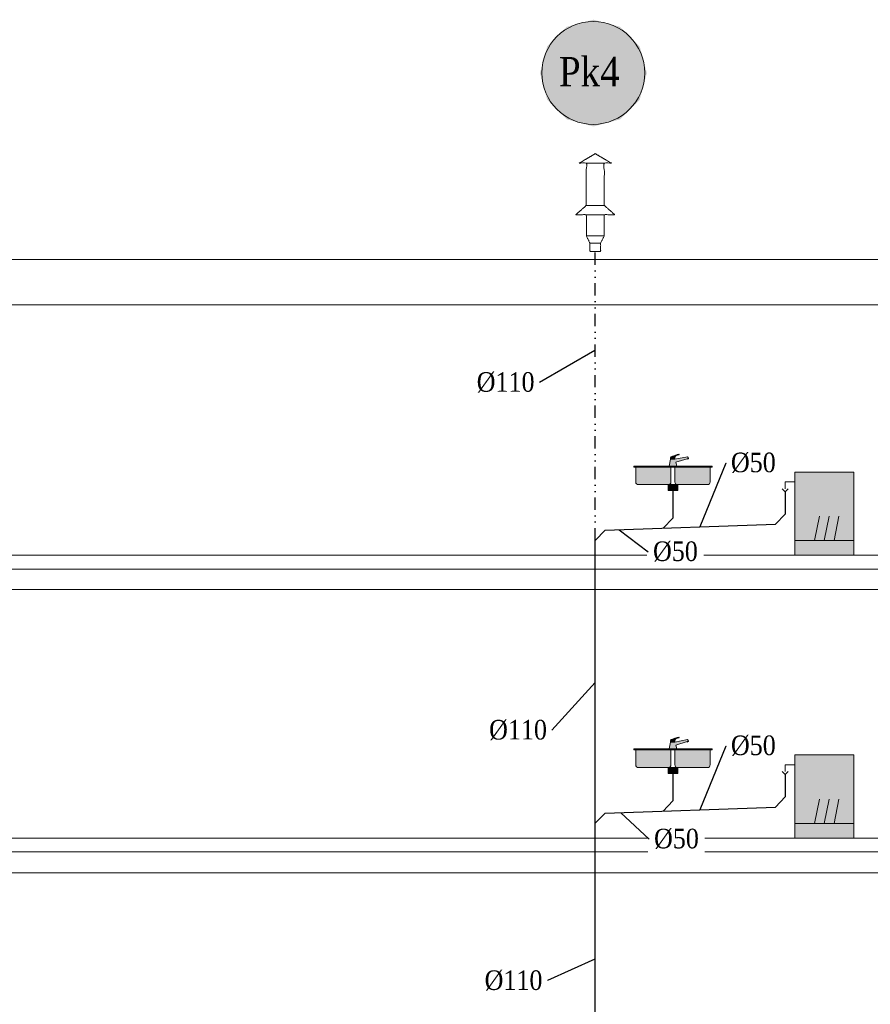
# Model space of a CAD drawing. Header units: millimetres. Extents: x 4585 to 417032, y -23455 to 16738.
# Tile 6 of 31: x 109991 to 118677, y -13429 to -3371. Entities that reach past the tile are written whole.
import ezdxf
from ezdxf import colors
from ezdxf.entities.mleader import LeaderData, LeaderLine
from ezdxf.enums import TextEntityAlignment as Align
from ezdxf.math import Vec2, Vec3

# ---------------------------------------------------------------- set-up
doc = ezdxf.new("R2010")
doc.units = ezdxf.units.MM
doc.header["$LTSCALE"] = 100
doc.linetypes.add('DIVIDE2', pattern=[0.625, 0.25, -0.125, 0, -0.125, 0, -0.125])
for name, color, linetype, lineweight, true_color in [('IS_Działka kanalizacji sanitarnej grawitacyjnej', 7, 'Continuous', 30, 0x800000), ('IS_Działka wentylacji kanalizacji', 7, 'DIVIDE2', 30, 0xff8000), ('IS_Odbiornik2', 7, 'Continuous', 5, 0x000000), ('IS_Pion_etykieta1', 7, 'Continuous', 5, 0x000000), ('IS_Rura wywiewna', 7, 'Continuous', 5, 0x000000), ('IS_Zlew', 7, 'Continuous', 5, 0x000000), ('IS_Zmywarka', 7, 'Continuous', 0, 0x000000)]:
    doc.layers.add(name, color=color, linetype=linetype, lineweight=lineweight, true_color=true_color)
doc.layers.add('Konstrukcja', color=253, linetype='Continuous', lineweight=5)
doc.layers.add('RR_IWK_opisy', color=7, linetype='Continuous', lineweight=0)
doc.styles.add('Garamond', font='GARA.TTF')

# ---------------------------------------------------------------- blocks, each defined once
blk = doc.blocks.new('16_KANRootTypRysunkowy_RuraWywiewna_00000000-0000-0000-0000-000000000000_ExportItemXref')
at = {"layer": 'IS_Rura wywiewna'}
blk.add_open_spline([(0, 0.499), (-0.165, 0.401), (-0.092, 0.401), (-0.092, -0.031), (-0.2, -0.125), (-0.091, -0.125), (-0.091, -0.342), (-0.055, -0.414), (-0.055, -0.499), (0, -0.499), (0.055, -0.499), (0.055, -0.414), (0.091, -0.342), (0.091, -0.125), (0.2, -0.125), (0.092, -0.031), (0.092, 0.401), (0.165, 0.401), (0, 0.499)], degree=1, knots=[1.194677, 1.194677, 1.720543, 1.793543, 2.225543, 2.368721, 2.477721, 2.694721, 2.775219, 2.860219, 2.915219, 2.970219, 3.055219, 3.135718, 3.352718, 3.461718, 3.604896, 4.036896, 4.109896, 4.635762, 4.635762], dxfattribs=at)
for points in [[(-0.092, 0.401), (0.092, 0.401)], [(-0.092, -0.031), (0.092, -0.031)], [(-0.091, -0.125), (0.091, -0.125)], [(-0.091, -0.342), (0.091, -0.342)], [(-0.055, -0.414), (0.055, -0.414)]]:
    blk.add_open_spline(points, degree=1, dxfattribs=at)
blk = doc.blocks.new('16_TypRysWodKan_ZmywarkaCzescKan_00000000-0000-0000-0000-000000000000_Normal')
at = {"layer": 'IS_Zmywarka', "lineweight": 50, "true_color": 0xffffff, "transparency": 33554687}
blk.add_hatch(color=7, dxfattribs=at).paths.add_polyline_path([(-0.3, 0.425), (-0.3, -0.425), (0.3, -0.425), (0.3, 0.425)])
at = {"layer": 'IS_Zmywarka', "lineweight": -2}
blk.add_lwpolyline([(-0.3, 0.425), (0.3, 0.425), (0.3, -0.425), (-0.3, -0.425)], close=True, dxfattribs=at)
for points in [[(-0.3, 0.325), (-0.4, 0.325), (-0.4, 0.255)], [(-0.43, 0.255), (-0.4, 0.225), (-0.37, 0.255)], [(0, -0.275), (0.05, -0.025)], [(0.1, -0.275), (0.15, -0.025)]]:
    blk.add_lwpolyline(points, dxfattribs=at)
for points in [[(-0.1, -0.275, 0), (-0.05, -0.025, 0)], [(-0.3, -0.275, 0), (0.3, -0.275, 0)]]:
    blk.add_polyline3d(points, dxfattribs=at)
blk = doc.blocks.new('16_SANInstalationLeafType_Zlewozmywak2K_00000000-0000-0000-0000-000000000000_ExportItemXref')
at = {"layer": 'IS_Zlew', "lineweight": 50, "true_color": 0xffffff, "transparency": 33554687}
for points in [[(-0.4, 0.125), (-0.4, 0.115), (0.4, 0.115), (0.4, 0.125)], [(-0.05, -0.065), (-0.05, -0.125), (0.05, -0.125), (0.05, -0.065)]]:
    blk.add_hatch(color=7, dxfattribs=at).paths.add_polyline_path(points)
h = blk.add_hatch(color=7, dxfattribs=at)
edge = h.paths.add_edge_path(flags=0)
edge.add_spline(control_points=[(-0.38, 0.115), (-0.38, 0.04), (-0.38, 0.07), (-0.38, -0.035), (-0.38, -0.055), (-0.37, -0.065), (-0.35, -0.065), (-0.2, -0.065), (-0.24, -0.065), (-0.05, -0.065), (-0.03, -0.065), (-0.02, -0.055), (-0.02, -0.035), (-0.02, 0.035), (-0.02, 0.01), (-0.02, 0.115), (-0.2, 0.115), (-0.2, 0.115), (-0.38, 0.115)], knot_values=[0, 0, 0, 0, 1, 1, 1, 2, 2, 2, 3, 3, 3, 4, 4, 4, 5, 5, 5, 6, 6, 6, 6], weights=[1, 1, 1, 1, 1, 1, 1, 1, 1, 1, 1, 1, 1, 1, 1, 1, 1, 1, 1], degree=3, periodic=0)
h = blk.add_hatch(color=7, dxfattribs=at)
edge = h.paths.add_edge_path(flags=0)
edge.add_spline(control_points=[(0.02, 0.115), (0.02, 0.04), (0.02, 0.07), (0.02, -0.035), (0.02, -0.055), (0.03, -0.065), (0.05, -0.065), (0.2, -0.065), (0.16, -0.065), (0.35, -0.065), (0.37, -0.065), (0.38, -0.055), (0.38, -0.035), (0.38, 0.035), (0.38, 0.01), (0.38, 0.115), (0.2, 0.115), (0.2, 0.115), (0.02, 0.115)], knot_values=[0, 0, 0, 0, 1, 1, 1, 2, 2, 2, 3, 3, 3, 4, 4, 4, 5, 5, 5, 6, 6, 6, 6], weights=[1, 1, 1, 1, 1, 1, 1, 1, 1, 1, 1, 1, 1, 1, 1, 1, 1, 1, 1], degree=3, periodic=0)
at = {"layer": 'IS_Zlew', "lineweight": -2, "extrusion": (0, 0, -1)}
blk.add_lwpolyline([(0.4, 0.125), (-0.4, 0.125), (-0.4, 0.115), (0.4, 0.115)], close=True, dxfattribs=at)
at = {"layer": 'IS_Zlew', "lineweight": -2}
blk.add_lwpolyline([(-0.05, -0.065), (-0.05, -0.125), (0.05, -0.125), (0.05, -0.065)], close=True, dxfattribs=at)
for points in [[(-0.38, 0.115), (-0.38, 0.04), (-0.38, 0.07), (-0.38, -0.035), (-0.38, -0.055), (-0.37, -0.065), (-0.35, -0.065), (-0.2, -0.065), (-0.24, -0.065), (-0.05, -0.065), (-0.03, -0.065), (-0.02, -0.055), (-0.02, -0.035), (-0.02, 0.035), (-0.02, 0.01), (-0.02, 0.115)], [(0.02, 0.115), (0.02, 0.04), (0.02, 0.07), (0.02, -0.035), (0.02, -0.055), (0.03, -0.065), (0.05, -0.065), (0.2, -0.065), (0.16, -0.065), (0.35, -0.065), (0.37, -0.065), (0.38, -0.055), (0.38, -0.035), (0.38, 0.035), (0.38, 0.01), (0.38, 0.115)]]:
    blk.add_open_spline(points, degree=3, knots=[0, 0, 0, 0, 1, 1, 1, 2, 2, 2, 3, 3, 3, 4, 4, 4, 5, 5, 5, 5], dxfattribs=at)
blk = doc.blocks.new('16_SANInstalationLeafType_BateriaStojacaRuchWyl_00000000-0000-0000-0000-000000000000_ExportItemXref')
at = {"layer": 'IS_Odbiornik2', "lineweight": 50, "true_color": 0xffffff, "transparency": 33554687}
blk.add_hatch(color=7, dxfattribs=at).paths.add_polyline_path([(-0.018, -0.06), (0.062, -0.06), (0.052, -0.02), (0.167, 0.015), (0.167, 0.01), (0.182, 0.015), (0.182, 0.02), (0.172, 0.035), (0.042, 0.01), (-0.003, 0.01)])
h = blk.add_hatch(color=7, dxfattribs=at)
edge = h.paths.add_edge_path(flags=0)
edge.add_spline(control_points=[(-0.003, 0.01), (0.02, 0.01), (0.02, 0.01), (0.042, 0.01), (0.042, 0.03), (0.042, 0.035), (0.047, 0.04), (0.052, 0.045), (0.062, 0.05), (0.082, 0.055), (0.087, 0.055), (0.087, 0.06), (0.082, 0.06), (0.072, 0.06), (0.012, 0.04), (0.002, 0.035), (-0.003, 0.03), (-0.003, 0.02), (-0.003, 0.01)], knot_values=[-6, -6, -6, -6, -5, -5, -5, -4, -4, -4, -3, -3, -3, -2, -2, -2, -1, -1, -1, 0, 0, 0, 0], weights=[1, 1, 1, 1, 1, 1, 1, 1, 1, 1, 1, 1, 1, 1, 1, 1, 1, 1, 1], degree=3, periodic=0)
at = {"layer": 'IS_Odbiornik2', "lineweight": -2, "extrusion": (0, 0, -1)}
blk.add_lwpolyline([(0.018, -0.06), (0.003, 0.01), (-0.042, 0.01), (-0.172, 0.035), (-0.182, 0.02), (-0.182, 0.015), (-0.182, 0.015), (-0.167, 0.01), (-0.167, 0.015), (-0.052, -0.02), (-0.062, -0.06)], close=True, dxfattribs=at)
at = {"layer": 'IS_Odbiornik2', "lineweight": -2, "extrusion": (-0.316228, 0.948683, 0), "elevation": -0.039}
blk.add_lwpolyline([(-0.179, 0), (-0.163, 0)], dxfattribs=at)
at = {"layer": 'IS_Odbiornik2', "lineweight": -2}
blk.add_open_spline([(-0.003, 0.01), (-0.003, 0.02), (-0.003, 0.03), (0.002, 0.035), (0.012, 0.04), (0.072, 0.06), (0.082, 0.06), (0.087, 0.06), (0.087, 0.055), (0.082, 0.055), (0.062, 0.05), (0.052, 0.045), (0.047, 0.04), (0.042, 0.035), (0.042, 0.03), (0.042, 0.01)], degree=3, knots=[0, 0, 0, 0, 1, 1, 1, 2, 2, 2, 3, 3, 3, 4, 4, 4, 5, 5, 5, 5], dxfattribs=at)

msp = doc.modelspace()

# ---------------------------------------------------------------- hatches: boundary and pattern name
at = {"layer": 'IS_Pion_etykieta1', "lineweight": 50, "true_color": 0xffffff, "transparency": 33554687}
msp.add_hatch(color=7, dxfattribs=at).paths.add_polyline_path([(116395.167, -3916.706), (116322.092, -3643.988), (116122.449, -3444.344), (115849.73, -3371.27), (115577.012, -3444.344), (115377.368, -3643.988), (115304.294, -3916.706), (115377.368, -4189.424), (115577.012, -4389.068), (115849.73, -4462.143), (116122.449, -4389.068), (116322.092, -4189.424)])

# ---------------------------------------------------------------- linework, layer by layer
at = {"layer": 'IS_Działka kanalizacji sanitarnej grawitacyjnej'}
for p, q in [((116661.516, -8151.015), (116661.516, -8461.787)), ((117807.056, -8192.661), (117807.056, -8421.304)), ((115968.378, -8586.283), (117707.119, -8524.836)), ((116561.578, -8565.319), (116661.516, -8461.787)), ((115968.378, -8586.283), (115868.374, -8689.814)), ((115868.377, -18273.157), (115868.374, -8689.814)), ((116661.517, -11041.015), (116661.517, -11351.787)), ((117807.057, -11082.661), (117807.057, -11311.304)), ((116561.579, -11455.319), (116661.517, -11351.787)), ((115968.379, -11476.283), (117707.12, -11414.836)), ((115968.379, -11476.283), (115868.375, -11579.814))]:
    msp.add_line(p, q, dxfattribs=at)
at = {"layer": 'IS_Działka wentylacji kanalizacji', "ltscale": 5}
msp.add_line((115868.374, -8689.814), (115868.377, -5737.667), dxfattribs=at)
at = {"layer": 'IS_Pion_etykieta1'}
msp.add_circle((115848.103, -3915.382), 525.173, dxfattribs=at)
at = {"layer": 'Konstrukcja'}
for p, q in [((152803.292, -5822.667), (101846.721, -5822.667)), ((102307.377, -6282.667), (152803.292, -6282.666)), ((102307.377, -8842.667), (152803.292, -8842.648)), ((102302.377, -8982.667), (152803.292, -8982.676)), ((102307.377, -9192.667), (152803.292, -9192.667)), ((102307.377, -11732.667), (152803.292, -11732.648)), ((102302.377, -11872.667), (152803.292, -11872.676)), ((102307.377, -12086.667), (152803.292, -12086.667))]:
    msp.add_line(p, q, dxfattribs=at)

# ---------------------------------------------------------------- block references
at = {"layer": 'IS_Odbiornik2', "xscale": 1000, "yscale": 1000, "zscale": 1000}
for p in [(116639.276, -7871.015), (116639.277, -10761.015)]:
    msp.add_blockref('16_SANInstalationLeafType_BateriaStojacaRuchWyl_00000000-0000-0000-0000-000000000000_ExportItemXref', p, dxfattribs=at)
at = {"layer": 'IS_Rura wywiewna', "xscale": 1000, "yscale": 1000, "zscale": 1000}
msp.add_blockref('16_KANRootTypRysunkowy_RuraWywiewna_00000000-0000-0000-0000-000000000000_ExportItemXref', (115868.377, -5238.667), dxfattribs=at)
at = {"layer": 'IS_Zlew', "xscale": 1000, "yscale": 1000, "zscale": 1000}
for p in [(116661.516, -8056.015), (116661.517, -10946.015)]:
    msp.add_blockref('16_SANInstalationLeafType_Zlewozmywak2K_00000000-0000-0000-0000-000000000000_ExportItemXref', p, dxfattribs=at)
at = {"layer": 'IS_Zmywarka', "xscale": 1000, "yscale": 1000, "zscale": 1000}
for p in [(118207.056, -8417.661), (118207.057, -11307.661)]:
    msp.add_blockref('16_TypRysWodKan_ZmywarkaCzescKan_00000000-0000-0000-0000-000000000000_Normal', p, dxfattribs=at)

# ---------------------------------------------------------------- texts
at = {"layer": 'IS_Pion_etykieta1', "style": 'Garamond'}
msp.add_text('Pk4', height=300, dxfattribs=at).set_placement((115496.87, -3752.116), align=Align.TOP_LEFT)

# ---------------------------------------------------------------- next in the draw order: leaders
at = {"layer": 'RR_IWK_opisy'}
ml = msp.add_multileader_mtext('Standard', dxfattribs=at)
ml.set_content('\\fGaramond|b0|i0;%%c110', color=256, style='Garamond')
ml.set_leader_properties()
ml.build(insert=Vec2(0, 0))
ml.multileader.update_dxf_attribs({"has_text_frame": 1, "text_left_attachment_type": 2, "text_right_attachment_type": 2})
ctx = ml.context
ctx.base_point, ctx.char_height, ctx.landing_gap_size, ctx.plane_origin = Vec3(114503.745, -7076.385), 200, 50, Vec3(-31698.161, 185993.435)
ctx.left_attachment, ctx.right_attachment, ctx.text_align_type = 2, 2, 2
notes = []
notes.append((ctx, [(0, (1, 1, 0), (115297.989, -7076.385), (-1, 0), 2.131628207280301e-14, [(0, [(115868.377, -6748.06)], 0, [])])]))
ctx.mtext.insert, ctx.mtext.alignment = Vec3(115247.989, -6971.843), 3
ctx.mtext.has_bg_fill, ctx.mtext.bg_color, ctx.mtext.bg_scale_factor, ctx.mtext.bg_transparency, ctx.mtext.use_window_bg_color = 1, -1027028792, 1.3, 0, 1
ml = msp.add_multileader_mtext('Standard', dxfattribs=at)
ml.set_content('\\fGaramond|b0|i0;%%c50', color=256, style='Garamond')
ml.set_leader_properties()
ml.build(insert=Vec2(0, 0))
ml.multileader.update_dxf_attribs({"has_text_frame": 1, "text_left_attachment_type": 2, "text_right_attachment_type": 2})
ctx = ml.context
ctx.base_point, ctx.char_height, ctx.landing_gap_size, ctx.plane_origin = Vec3(117654.841, -7898.136), 200, 50, Vec3(-30958.069, 184032.527)
ctx.left_attachment, ctx.right_attachment = 2, 2
notes.append((ctx, [(0, (1, 1, 0), (117203.739, -7898.136), (1, 0), 2.131628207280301e-14, [(0, [(116937.942, -8552.019)], 0, [])])]))
ctx.mtext.insert = Vec3(117253.739, -7793.594)
ctx.mtext.has_bg_fill, ctx.mtext.bg_color, ctx.mtext.bg_scale_factor, ctx.mtext.bg_transparency, ctx.mtext.use_window_bg_color = 1, -1027028792, 1.3, 0, 1
ml = msp.add_multileader_mtext('Standard', dxfattribs=at)
ml.set_content('\\fGaramond|b0|i0;%%c110', color=256, style='Garamond')
ml.set_leader_properties()
ml.build(insert=Vec2(0, 0))
ml.multileader.update_dxf_attribs({"has_text_frame": 1, "text_left_attachment_type": 2, "text_right_attachment_type": 2})
ctx = ml.context
ctx.base_point, ctx.char_height, ctx.landing_gap_size, ctx.plane_origin = Vec3(114630.667, -10628.845), 200, 50, Vec3(-31698.164, 182601.043)
ctx.left_attachment, ctx.right_attachment, ctx.text_align_type = 2, 2, 2
notes.append((ctx, [(0, (1, 1, 0), (115424.911, -10628.845), (-1, 0), 2.131628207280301e-14, [(0, [(115868.374, -10140.451)], 0, [])])]))
ctx.mtext.insert, ctx.mtext.alignment = Vec3(115374.911, -10524.303), 3
ctx.mtext.has_bg_fill, ctx.mtext.bg_color, ctx.mtext.bg_scale_factor, ctx.mtext.bg_transparency, ctx.mtext.use_window_bg_color = 1, -1027028792, 1.3, 0, 1
ml = msp.add_multileader_mtext('Standard', dxfattribs=at)
ml.set_content('\\fGaramond|b0|i0;%%c50', color=256, style='Garamond')
ml.set_leader_properties()
ml.build(insert=Vec2(0, 0))
ml.multileader.update_dxf_attribs({"has_text_frame": 1, "text_left_attachment_type": 2, "text_right_attachment_type": 2})
ctx = ml.context
ctx.base_point, ctx.char_height, ctx.landing_gap_size, ctx.plane_origin = Vec3(117654.842, -10788.136), 200, 50, Vec3(-30958.068, 181142.527)
ctx.left_attachment, ctx.right_attachment = 2, 2
notes.append((ctx, [(0, (1, 1, 0), (117203.741, -10788.136), (1, 0), 2.131628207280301e-14, [(0, [(116937.943, -11442.019)], 0, [])])]))
ctx.mtext.insert = Vec3(117253.741, -10683.594)
ctx.mtext.has_bg_fill, ctx.mtext.bg_color, ctx.mtext.bg_scale_factor, ctx.mtext.bg_transparency, ctx.mtext.use_window_bg_color = 1, -1027028792, 1.3, 0, 1
ml = msp.add_multileader_mtext('Standard', dxfattribs=at)
ml.set_content('\\fGaramond|b0|i0;%%c110', color=256, style='Garamond')
ml.set_leader_properties()
ml.build(insert=Vec2(0, 0))
ml.multileader.update_dxf_attribs({"has_text_frame": 1, "text_left_attachment_type": 2, "text_right_attachment_type": 2})
ctx = ml.context
ctx.base_point, ctx.char_height, ctx.landing_gap_size, ctx.plane_origin = Vec3(114584.68, -13187.362), 200, 50, Vec3(-31698.163, 179774.61)
ctx.left_attachment, ctx.right_attachment, ctx.text_align_type = 2, 2, 2
notes.append((ctx, [(0, (1, 1, 0), (115378.924, -13187.362), (-1, 0), 2.131628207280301e-14, [(0, [(115868.375, -12966.885)], 0, [])])]))
ctx.mtext.insert, ctx.mtext.alignment = Vec3(115328.924, -13082.82), 3
ctx.mtext.has_bg_fill, ctx.mtext.bg_color, ctx.mtext.bg_scale_factor, ctx.mtext.bg_transparency, ctx.mtext.use_window_bg_color = 1, -1027028792, 1.3, 0, 1
for ctx, leaders in notes:
    for number, flags, end, landing, length, lines in leaders:
        leader = LeaderData()
        leader.index, (leader.has_last_leader_line, leader.has_dogleg_vector, leader.attachment_direction) = number, flags
        leader.last_leader_point, leader.dogleg_vector, leader.dogleg_length = Vec3(end), Vec3(landing), length
        for number, points, colour, breaks in lines:
            line = LeaderLine()
            line.index, line.vertices, line.color, line.breaks = number, Vec3.list(points), colors.encode_raw_color(colour), breaks
            leader.lines.append(line)
        ctx.leaders.append(leader)

# ---------------------------------------------------------------- next in the draw order: linework, layer by layer
at = {"layer": 'IS_Działka kanalizacji sanitarnej grawitacyjnej'}
for p, q in [((117707.119, -8524.836), (117807.056, -8421.304)), ((117707.12, -11414.836), (117807.057, -11311.304))]:
    msp.add_line(p, q, dxfattribs=at)

# ---------------------------------------------------------------- next in the draw order: leaders
at = {"layer": 'RR_IWK_opisy'}
ml = msp.add_multileader_mtext('Standard', dxfattribs=at)
ml.set_content('\\fGaramond|b0|i0;%%c50', color=256, style='Garamond')
ml.set_leader_properties()
ml.build(insert=Vec2(0, 0))
ml.multileader.update_dxf_attribs({"has_text_frame": 1, "text_left_attachment_type": 2, "text_right_attachment_type": 2})
ctx = ml.context
ctx.base_point, ctx.char_height, ctx.landing_gap_size, ctx.plane_origin = Vec3(116859.081, -8805.661), 200, 50, Vec3(-31165.456, 184018.824)
ctx.left_attachment, ctx.right_attachment = 2, 2
notes = []
notes.append((ctx, [(0, (1, 1, 0), (116407.98, -8805.661), (1, 0), 2.131628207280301e-14, [(0, [(116109.022, -8581.312)], 0, [])])]))
ctx.mtext.insert = Vec3(116457.98, -8701.119)
ctx.mtext.has_bg_fill, ctx.mtext.bg_color, ctx.mtext.bg_scale_factor, ctx.mtext.bg_transparency, ctx.mtext.use_window_bg_color = 1, -1027028792, 1.3, 0, 1
ml = msp.add_multileader_mtext('Standard', dxfattribs=at)
ml.set_content('\\fGaramond|b0|i0;%%c50', color=256, style='Garamond')
ml.set_leader_properties()
ml.build(insert=Vec2(0, 0))
ml.multileader.update_dxf_attribs({"has_text_frame": 1, "text_left_attachment_type": 2, "text_right_attachment_type": 2})
ctx = ml.context
ctx.base_point, ctx.char_height, ctx.landing_gap_size, ctx.plane_origin = Vec3(116869.487, -11740.856), 200, 50, Vec3(-31146.771, 181129.484)
ctx.left_attachment, ctx.right_attachment = 2, 2
notes.append((ctx, [(0, (1, 1, 0), (116418.386, -11740.856), (1, 0), 2.131628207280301e-14, [(0, [(116127.707, -11470.652)], 0, [])])]))
ctx.mtext.insert = Vec3(116468.386, -11636.314)
ctx.mtext.has_bg_fill, ctx.mtext.bg_color, ctx.mtext.bg_scale_factor, ctx.mtext.bg_transparency, ctx.mtext.use_window_bg_color = 1, -1027028792, 1.3, 0, 1
for ctx, leaders in notes:
    for number, flags, end, landing, length, lines in leaders:
        leader = LeaderData()
        leader.index, (leader.has_last_leader_line, leader.has_dogleg_vector, leader.attachment_direction) = number, flags
        leader.last_leader_point, leader.dogleg_vector, leader.dogleg_length = Vec3(end), Vec3(landing), length
        for number, points, colour, breaks in lines:
            line = LeaderLine()
            line.index, line.vertices, line.color, line.breaks = number, Vec3.list(points), colors.encode_raw_color(colour), breaks
            leader.lines.append(line)
        ctx.leaders.append(leader)

doc.saveas('drawing.dxf')
